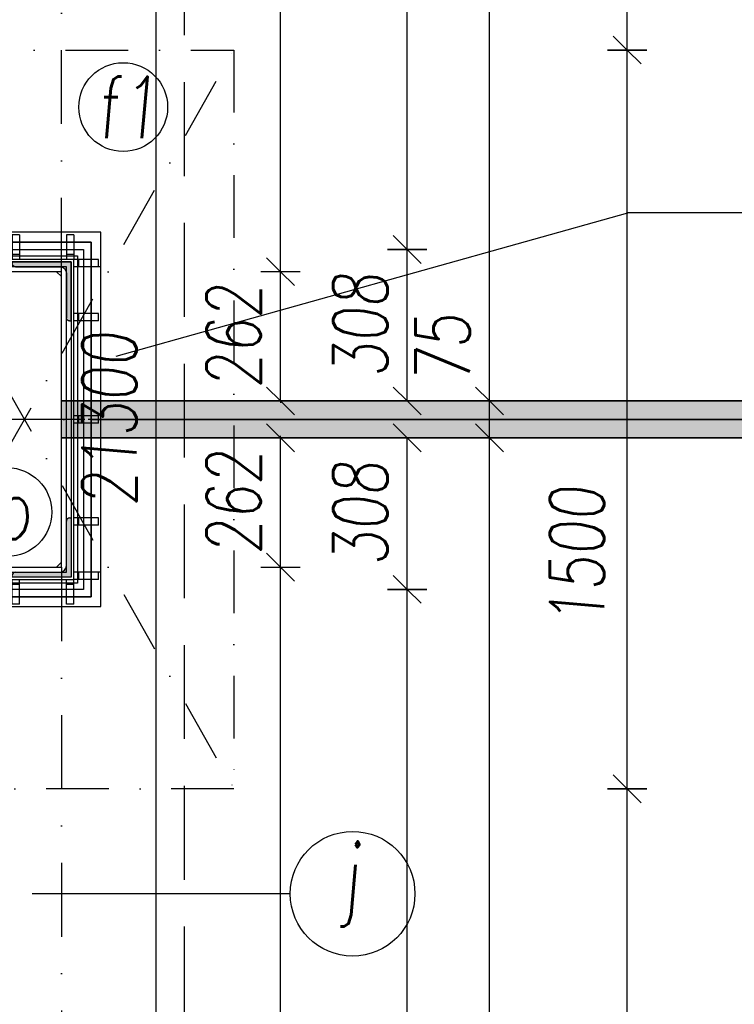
# Model space of a CAD drawing. Header units: millimetres. Extents: x 247761 to 294611, y 172579 to 236863.
# Tile 109 of 256: x 250576 to 252026, y 185268 to 187267. Entities that reach past the tile are written whole.
import ezdxf

# ---------------------------------------------------------------- set-up
doc = ezdxf.new("R2010")
doc.units = ezdxf.units.MM
for name, pattern in [('CK_Čerchovaná 50', [6, 3, -1.5, 0, -1.5]), ('DASHDOTX2', [2, 1, -0.5, 0, -0.5]), ('ČERCHOVANÁ', [25.4, 12.7, -6.35, 0, -6.35]), ('ČÁRKOVANÁ', [19.05, 12.7, -6.35])]:
    doc.linetypes.add(name, pattern=pattern)
for name, color, linetype in [('BOURÁNÍ PODLAHY', 30, 'Continuous'), ('HU-obrys', 3, 'Continuous'), ('HU-ocel pohled', 9, 'Continuous'), ('HU-ocel rez', 140, 'Continuous'), ('HU-osy', 7, 'DASHDOTX2'), ('HU-slaba odstin sedi 254', 254, 'Continuous'), ('KOTY', 7, 'Continuous'), ('KOTY 50', 7, 'Continuous'), ('KOTY-DVERE', 8, 'Continuous'), ('KÓTY BOURÁNÍ', 7, 'Continuous'), ('NOVA', 240, 'Continuous'), ('NOVÁ TENKÁ', 240, 'Continuous'), ('NOVÁ TLUSTÁ', 240, 'Continuous'), ('OSY', 7, 'Continuous'), ('TENKA', 4, 'Continuous'), ('ŠRAFA', 253, 'Continuous')]:
    doc.layers.add(name, color=color, linetype=linetype)
doc.layers.add('PLOCHY K PRONÁJMU', color=200, linetype='Continuous', plot=False)
doc.layers.add('PLOCHY_MISTNOSTI', color=180, linetype='Continuous', plot=False)
doc.styles.add('CS-ROMANS', font='romans.shx', dxfattribs={"width": 0.75, "oblique": 5})
doc.dimstyles.new('A_KÓTA_50', dxfattribs={"dimtxt": 110, "dimasz": 2, "dimexe": 100, "dimexo": 1500, "dimgap": 40, "dimtad": 1, "dimrnd": 1, "dimdsep": 46, "dimtxsty": 'CS-ROMANS', "dimblk": 'KOT_CARA20', "dimcen": 45, "dimse1": 1, "dimse2": 1, "dimclrd": 256, "dimclre": 256, "dimclrt": 256, "dimadec": 0, "dimazin": 0, "dimtfac": 1, "dimtix": 1, "dimtmove": 2, "dimatfit": 3, "dimldrblk": 'OBLIQUE', "dimfxl": 0, "dimtolj": 1, "dimarcsym": 0})

# ---------------------------------------------------------------- blocks, each defined once
blk = doc.blocks.new('NOVÁ PODLAHA')
at = {"layer": 'NOVA', "linetype": 'ČÁRKOVANÁ', "ltscale": 15}
blk.add_lwpolyline([(750, 22050), (24950, 22050), (24950, 750), (750, 750)], close=True, dxfattribs=at)
blk = doc.blocks.new('KOT_CARA20')
for p, q in [((0, 20), (0, -20)), ((0, 0), (14.14, 14.14)), ((0, 0), (-14.14, -14.14))]:
    blk.add_line(p, q)
blk = doc.blocks.new('*D269')
at = {"layer": 'Defpoints', "color": 0, "ltscale": 5, "transparency": 16777216}
for p in [(251529.4, 186417.8), (251693.1, 186417.8), (251699.6, 181692.8)]:
    blk.add_point(p, dxfattribs=at)
at = {"layer": 'KOTY 50', "lineweight": -2, "ltscale": 5, "transparency": 16777216}
blk.add_line((251529.4, 181694.8), (251529.4, 186415.8), dxfattribs=at)
at = {"layer": 'KOTY 50', "lineweight": -2, "ltscale": 5, "transparency": 16777216, "xscale": 2, "yscale": 2, "zscale": 2}
for p, rotation in [((251529.4, 186417.8), 90), ((251529.4, 181692.8), 270)]:
    blk.add_blockref('KOT_CARA20', p, dxfattribs=dict(at, rotation=rotation))
at = {"layer": 'KOTY 50', "ltscale": 5, "transparency": 16777216, "insert": (251434.4, 184055.3), "char_height": 110, "attachment_point": 5, "rotation": 90, "style": 'CS-ROMANS'}
blk.add_mtext('\\A1;4725', dxfattribs=at)
blk = doc.blocks.new('_OBLIQUE')
at = {"color": 0, "linetype": 'ByBlock', "ltscale": 15}
blk.add_line((-0.5, -0.5), (0.5, 0.5), dxfattribs=at)
blk = doc.blocks.new('*D270')
at = {"layer": 'Defpoints', "color": 0, "ltscale": 5, "transparency": 16777216}
for p in [(251529.4, 186492.8), (251685.8, 186492.8), (251693.1, 186417.8)]:
    blk.add_point(p, dxfattribs=at)
at = {"layer": 'KOTY 50', "lineweight": -2, "ltscale": 5, "transparency": 16777216}
for p, q in [((251529.4, 186494.8), (251529.4, 186496.8)), ((251529.4, 186417.8), (251529.4, 186492.8)), ((251529.4, 186415.8), (251529.4, 186413.8))]:
    blk.add_line(p, q, dxfattribs=at)
at = {"layer": 'KOTY 50', "lineweight": -2, "ltscale": 5, "transparency": 16777216, "xscale": 2, "yscale": 2, "zscale": 2}
for p, rotation in [((251529.4, 186492.8), 270), ((251529.4, 186417.8), 90)]:
    blk.add_blockref('KOT_CARA20', p, dxfattribs=dict(at, rotation=rotation))
at = {"layer": 'KOTY 50', "ltscale": 5, "transparency": 16777216, "insert": (251434.4, 186598.8), "char_height": 110, "attachment_point": 5, "rotation": 90, "style": 'CS-ROMANS'}
blk.add_mtext('\\A1;75', dxfattribs=at)
blk = doc.blocks.new('*D271')
at = {"layer": 'Defpoints', "color": 0, "ltscale": 5, "transparency": 16777216}
for p in [(251529.4, 191217.8), (251652.3, 191217.8), (251685.8, 186492.8)]:
    blk.add_point(p, dxfattribs=at)
at = {"layer": 'KOTY 50', "lineweight": -2, "ltscale": 5, "transparency": 16777216}
blk.add_line((251529.4, 186494.8), (251529.4, 191215.8), dxfattribs=at)
at = {"layer": 'KOTY 50', "lineweight": -2, "ltscale": 5, "transparency": 16777216, "xscale": 2, "yscale": 2, "zscale": 2}
for p, rotation in [((251529.4, 191217.8), 90), ((251529.4, 186492.8), 270)]:
    blk.add_blockref('KOT_CARA20', p, dxfattribs=dict(at, rotation=rotation))
at = {"layer": 'KOTY 50', "ltscale": 5, "transparency": 16777216, "insert": (251434.4, 188855.3), "char_height": 110, "attachment_point": 5, "rotation": 90, "style": 'CS-ROMANS'}
blk.add_mtext('\\A1;4725', dxfattribs=at)
blk = doc.blocks.new('*D280')
at = {"layer": 'Defpoints', "color": 0, "ltscale": 5, "transparency": 16777216}
for p in [(250660.5, 186155.3), (251105.1, 186155.3), (250599.4, 181955.3)]:
    blk.add_point(p, dxfattribs=at)
at = {"layer": 'KOTY 50', "lineweight": -2, "ltscale": 5, "transparency": 16777216}
blk.add_line((251105.1, 181957.3), (251105.1, 186153.3), dxfattribs=at)
at = {"layer": 'KOTY 50', "lineweight": -2, "ltscale": 5, "transparency": 16777216, "xscale": 2, "yscale": 2, "zscale": 2}
for p, rotation in [((251105.1, 186155.3), 90), ((251105.1, 181955.3), 270)]:
    blk.add_blockref('KOT_CARA20', p, dxfattribs=dict(at, rotation=rotation))
at = {"layer": 'KOTY 50', "ltscale": 5, "transparency": 16777216, "insert": (251010.1, 184055.3), "char_height": 110, "attachment_point": 5, "rotation": 90, "style": 'CS-ROMANS'}
blk.add_mtext('\\A1;4200', dxfattribs=at)
blk = doc.blocks.new('*D281')
at = {"layer": 'Defpoints', "color": 0, "ltscale": 5, "transparency": 16777216}
for p in [(250779.1, 186417.8), (251105.1, 186417.8), (250660.5, 186155.3)]:
    blk.add_point(p, dxfattribs=at)
at = {"layer": 'KOTY 50', "lineweight": -2, "ltscale": 5, "transparency": 16777216}
for p, q in [((251105.1, 186419.8), (251105.1, 186421.8)), ((251105.1, 186155.3), (251105.1, 186417.8)), ((251105.1, 186153.3), (251105.1, 186151.3))]:
    blk.add_line(p, q, dxfattribs=at)
at = {"layer": 'KOTY 50', "lineweight": -2, "ltscale": 5, "transparency": 16777216, "xscale": 2, "yscale": 2, "zscale": 2}
for p, rotation in [((251105.1, 186417.8), 270), ((251105.1, 186155.3), 90)]:
    blk.add_blockref('KOT_CARA20', p, dxfattribs=dict(at, rotation=rotation))
at = {"layer": 'KOTY 50', "ltscale": 5, "transparency": 16777216, "insert": (251010.1, 186286.5), "char_height": 110, "attachment_point": 5, "rotation": 90, "style": 'CS-ROMANS'}
blk.add_mtext('\\A1;262', dxfattribs=at)
blk = doc.blocks.new('*D282')
at = {"layer": 'Defpoints', "color": 0, "ltscale": 5, "transparency": 16777216}
for p in [(250660.5, 186755.3), (251105.1, 186755.3), (250660.5, 186492.8)]:
    blk.add_point(p, dxfattribs=at)
at = {"layer": 'KOTY 50', "lineweight": -2, "ltscale": 5, "transparency": 16777216}
for p, q in [((251105.1, 186757.3), (251105.1, 186759.3)), ((251105.1, 186492.8), (251105.1, 186755.3)), ((251105.1, 186490.8), (251105.1, 186488.8))]:
    blk.add_line(p, q, dxfattribs=at)
at = {"layer": 'KOTY 50', "lineweight": -2, "ltscale": 5, "transparency": 16777216, "xscale": 2, "yscale": 2, "zscale": 2}
for p, rotation in [((251105.1, 186755.3), 270), ((251105.1, 186492.8), 90)]:
    blk.add_blockref('KOT_CARA20', p, dxfattribs=dict(at, rotation=rotation))
at = {"layer": 'KOTY 50', "ltscale": 5, "transparency": 16777216, "insert": (251010.1, 186624), "char_height": 110, "attachment_point": 5, "rotation": 90, "style": 'CS-ROMANS'}
blk.add_mtext('\\A1;262', dxfattribs=at)
blk = doc.blocks.new('*D283')
at = {"layer": 'Defpoints', "color": 0, "ltscale": 5, "transparency": 16777216}
for p in [(250660.5, 190955.3), (251105.1, 190955.3), (250660.5, 186755.3)]:
    blk.add_point(p, dxfattribs=at)
at = {"layer": 'KOTY 50', "lineweight": -2, "ltscale": 5, "transparency": 16777216}
blk.add_line((251105.1, 186757.3), (251105.1, 190953.3), dxfattribs=at)
at = {"layer": 'KOTY 50', "lineweight": -2, "ltscale": 5, "transparency": 16777216, "xscale": 2, "yscale": 2, "zscale": 2}
for p, rotation in [((251105.1, 190955.3), 90), ((251105.1, 186755.3), 270)]:
    blk.add_blockref('KOT_CARA20', p, dxfattribs=dict(at, rotation=rotation))
at = {"layer": 'KOTY 50', "ltscale": 5, "transparency": 16777216, "insert": (251010.1, 188855.3), "char_height": 110, "attachment_point": 5, "rotation": 90, "style": 'CS-ROMANS'}
blk.add_mtext('\\A1;4200', dxfattribs=at)
blk = doc.blocks.new('*D647')
at = {"layer": 'Defpoints', "color": 0, "ltscale": 5, "transparency": 16777216}
for p in [(250852.5, 197105.3), (250981.9, 197105.3), (250821.8, 175805.3)]:
    blk.add_point(p, dxfattribs=at)
at = {"layer": 'KOTY 50', "lineweight": -2, "ltscale": 5, "transparency": 16777216}
blk.add_line((250852.5, 175807.3), (250852.5, 197103.3), dxfattribs=at)
at = {"layer": 'KOTY 50', "lineweight": -2, "ltscale": 5, "transparency": 16777216, "xscale": 2, "yscale": 2, "zscale": 2}
for p, rotation in [((250852.5, 197105.3), 90), ((250852.5, 175805.3), 270)]:
    blk.add_blockref('KOT_CARA20', p, dxfattribs=dict(at, rotation=rotation))
at = {"layer": 'KOTY 50', "ltscale": 5, "transparency": 16777216, "insert": (250757.5, 186455.3), "char_height": 110, "attachment_point": 5, "rotation": 90, "style": 'CS-ROMANS'}
blk.add_mtext('\\A1;21300', dxfattribs=at)
blk = doc.blocks.new('A$C657B7939')
at = {"layer": 'HU-slaba odstin sedi 254'}
h = blk.add_hatch(color=256, dxfattribs=at)
h.dxf.hatch_style = 1
h.paths.add_polyline_path([(0.01, 0.1135, 0.414214), (0.0035, 0.12), (0, 0.12), (0, 0), (0.12, 0), (0.12, 0.0035, 0.414214), (0.1135, 0.01), (0.023, 0.01, -0.414214), (0.01, 0.023)])
for p, q in [((0, 0.12), (0.0035, 0.12)), ((0, 0), (0, 0.12)), ((0.01, 0.1135), (0.01, 0.023)), ((0.023, 0.01), (0.1135, 0.01)), ((0.12, 0.0035), (0.12, 0)), ((0.12, 0), (0, 0))]:
    blk.add_line(p, q)
for centre, radius, start, end in [((0.0035, 0.1135), 0.0065, 0, 90), ((0.023, 0.023), 0.013, 180, 270), ((0.1135, 0.0035), 0.0065, 0, 90)]:
    blk.add_arc(centre, radius, start, end)
blk = doc.blocks.new('ztužení sloupů 2')
at = {"layer": 'HU-obrys', "ltscale": 100}
blk.add_lwpolyline([(141108.3, 177277.9), (141108.3, 176697.9), (141118.3, 176687.9), (141498.3, 176687.9), (141508.3, 176697.9), (141508.3, 177277.9), (141498.3, 177287.9), (141118.3, 177287.9)], close=True, dxfattribs=at)
at = {"layer": 'HU-ocel pohled'}
for p, q in [((141083.3, 177362.9), (141083.3, 177312.9)), ((141098.3, 177362.9), (141083.3, 177362.9)), ((141098.3, 177362.9), (141098.3, 177312.9)), ((141193, 177362.9), (141193, 177312.9)), ((141193, 177362.9), (141208, 177362.9)), ((141208, 177362.9), (141208, 177312.9)), ((141408, 177362.9), (141408, 177312.9)), ((141423, 177362.9), (141408, 177362.9)), ((141423, 177362.9), (141423, 177312.9)), ((141518.3, 177362.9), (141518.3, 177312.9)), ((141533.3, 177362.9), (141518.3, 177362.9)), ((141533.3, 177362.9), (141533.3, 177312.9)), ((141033.3, 177312.9), (141083.3, 177312.9)), ((141033.3, 177297.9), (141033.3, 177312.9)), ((141073.3, 177297.9), (141073.3, 177312.9)), ((141098.3, 177322.9), (141083.3, 177322.9)), ((141193, 177322.9), (141208, 177322.9)), ((141423, 177322.9), (141408, 177322.9)), ((141533.3, 177322.9), (141518.3, 177322.9)), ((141583.3, 177312.9), (141533.3, 177312.9)), ((141543.3, 177297.9), (141543.3, 177312.9)), ((141583.3, 177297.9), (141583.3, 177312.9)), ((141028, 177297.9), (141083.3, 177297.9)), ((141588, 177297.9), (141533.3, 177297.9)), ((141033.3, 177202.5), (141083.3, 177202.5)), ((141033.3, 177187.5), (141033.3, 177202.5)), ((141073.3, 177187.5), (141073.3, 177202.5)), ((141583.3, 177202.9), (141533.3, 177202.9)), ((141543.3, 177187.9), (141543.3, 177202.9)), ((141583.3, 177187.9), (141583.3, 177202.9)), ((141033.3, 177187.5), (141083.3, 177187.5)), ((141583.3, 177187.9), (141533.3, 177187.9)), ((141033.3, 176995.4), (141083.3, 176995.4)), ((141033.3, 176980.4), (141033.3, 176995.4)), ((141073.3, 176980.4), (141073.3, 176995.4)), ((141583.3, 176995.4), (141533.3, 176995.4)), ((141543.3, 176980.4), (141543.3, 176995.4)), ((141583.3, 176980.4), (141583.3, 176995.4)), ((141033.3, 176980.4), (141083.3, 176980.4)), ((141583.3, 176980.4), (141533.3, 176980.4)), ((141033.3, 176788.2), (141083.3, 176788.2)), ((141033.3, 176773.2), (141033.3, 176788.2)), ((141033.3, 176773.2), (141083.3, 176773.2)), ((141073.3, 176773.2), (141073.3, 176788.2)), ((141583.3, 176787.9), (141533.3, 176787.9)), ((141583.3, 176772.9), (141533.3, 176772.9)), ((141543.3, 176772.9), (141543.3, 176787.9)), ((141583.3, 176772.9), (141583.3, 176787.9)), ((141028, 176677.9), (141083.3, 176677.9)), ((141033.3, 176662.9), (141033.3, 176677.9)), ((141073.3, 176662.9), (141073.3, 176677.9)), ((141588, 176677.9), (141533.3, 176677.9)), ((141543.3, 176662.9), (141543.3, 176677.9)), ((141583.3, 176662.9), (141583.3, 176677.9)), ((141033.3, 176662.9), (141083.3, 176662.9)), ((141083.3, 176612.9), (141083.3, 176662.9)), ((141098.3, 176652.9), (141083.3, 176652.9)), ((141098.3, 176612.9), (141098.3, 176662.9)), ((141193, 176612.9), (141193, 176662.9)), ((141193, 176652.9), (141208, 176652.9)), ((141208, 176612.9), (141208, 176662.9)), ((141408, 176612.9), (141408, 176662.9)), ((141423, 176652.9), (141408, 176652.9)), ((141423, 176612.9), (141423, 176662.9)), ((141518.3, 176612.9), (141518.3, 176662.9)), ((141533.3, 176652.9), (141518.3, 176652.9)), ((141533.3, 176612.9), (141533.3, 176662.9)), ((141583.3, 176662.9), (141533.3, 176662.9)), ((141098.3, 176612.9), (141083.3, 176612.9)), ((141193, 176612.9), (141208, 176612.9)), ((141423, 176612.9), (141408, 176612.9)), ((141533.3, 176612.9), (141518.3, 176612.9))]:
    blk.add_line(p, q, dxfattribs=at)
for points in [[(141028, 177367.9), (141028, 176607.9), (141588, 176607.9), (141588, 177367.9)], [(141083.3, 177312.9), (141083.3, 176662.9), (141533.3, 176662.9), (141533.3, 177312.9)], [(141098.3, 177297.9), (141098.3, 176677.9), (141518.3, 176677.9), (141518.3, 177297.9)]]:
    blk.add_lwpolyline(points, close=True, dxfattribs=at)
at = {"layer": 'HU-osy', "ltscale": 100}
for p, q in [((141308.3, 176604.2), (141308.3, 177371.5)), ((141662.8, 176987.9), (140895.4, 176987.9))]:
    blk.add_line(p, q, dxfattribs=at)
at = {"layer": 'KÓTY BOURÁNÍ'}
blk.add_circle((141398.5, 176799.7), 90.1, dxfattribs=at)
at = {"layer": 'NOVÁ TLUSTÁ', "ltscale": 5}
for points in [[(141063.3, 177332.9), (141553.3, 177332.9), (141553.3, 176642.9), (141063.3, 176642.9)], [(141075.8, 177320.4), (141540.8, 177320.4), (141540.8, 176655.4), (141075.8, 176655.4)], [(141088.3, 177307.9), (141528.3, 177307.9), (141528.3, 176667.9), (141088.3, 176667.9)]]:
    blk.add_lwpolyline(points, close=True, dxfattribs=at)
at = {"layer": 'HU-ocel rez', "ltscale": 30}
for p, xscale, yscale, rotation in [((141088.3, 177307.9), 1000, 1000, 270), ((141528.3, 177307.9), -1000.000000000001, 1000.000000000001, 90), ((141088.3, 176667.9), -1000, 1000, 270), ((141528.3, 176667.9), 1000.000000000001, 1000.000000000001, 90)]:
    blk.add_blockref('A$C657B7939', p, dxfattribs=dict(at, xscale=xscale, yscale=yscale, rotation=rotation))
at = {"layer": 'KÓTY BOURÁNÍ', "insert": (141371.2, 176807.2), "char_height": 125, "width": 78.647, "attachment_point": 4, "style": 'CS-ROMANS'}
blk.add_mtext('\\A1;b', dxfattribs=at)
blk = doc.blocks.new('*D539')
at = {"layer": 'Defpoints', "color": 0, "ltscale": 5, "transparency": 16777216}
for p in [(251010.5, 185705.3), (251809, 185705.3), (251010.5, 182405.3)]:
    blk.add_point(p, dxfattribs=at)
at = {"layer": 'KOTY 50', "lineweight": -2, "ltscale": 5, "transparency": 16777216}
blk.add_line((251809, 182407.3), (251809, 185703.3), dxfattribs=at)
at = {"layer": 'KOTY 50', "lineweight": -2, "ltscale": 5, "transparency": 16777216, "xscale": 2, "yscale": 2, "zscale": 2}
for p, rotation in [((251809, 185705.3), 90), ((251809, 182405.3), 270)]:
    blk.add_blockref('KOT_CARA20', p, dxfattribs=dict(at, rotation=rotation))
at = {"layer": 'KOTY 50', "ltscale": 5, "transparency": 16777216, "insert": (251714, 184055.3), "char_height": 110, "attachment_point": 5, "rotation": 90, "style": 'CS-ROMANS'}
blk.add_mtext('\\A1;3300', dxfattribs=at)
blk = doc.blocks.new('*D540')
at = {"layer": 'Defpoints', "color": 0, "ltscale": 5, "transparency": 16777216}
for p in [(251010.5, 187205.3), (251809, 187205.3), (251010.5, 185705.3)]:
    blk.add_point(p, dxfattribs=at)
at = {"layer": 'KOTY 50', "lineweight": -2, "ltscale": 5, "transparency": 16777216}
blk.add_line((251809, 185707.3), (251809, 187203.3), dxfattribs=at)
at = {"layer": 'KOTY 50', "lineweight": -2, "ltscale": 5, "transparency": 16777216, "xscale": 2, "yscale": 2, "zscale": 2}
for p, rotation in [((251809, 187205.3), 90), ((251809, 185705.3), 270)]:
    blk.add_blockref('KOT_CARA20', p, dxfattribs=dict(at, rotation=rotation))
at = {"layer": 'KOTY 50', "ltscale": 5, "transparency": 16777216, "insert": (251707, 186177.7), "char_height": 110, "attachment_point": 5, "rotation": 90, "style": 'CS-ROMANS'}
blk.add_mtext('\\A1;1500', dxfattribs=at)
blk = doc.blocks.new('*D541')
at = {"layer": 'Defpoints', "color": 0, "ltscale": 5, "transparency": 16777216}
for p in [(251010.5, 190505.3), (251809, 190505.3), (251010.5, 187205.3)]:
    blk.add_point(p, dxfattribs=at)
at = {"layer": 'KOTY 50', "lineweight": -2, "ltscale": 5, "transparency": 16777216}
blk.add_line((251809, 187207.3), (251809, 190503.3), dxfattribs=at)
at = {"layer": 'KOTY 50', "lineweight": -2, "ltscale": 5, "transparency": 16777216, "xscale": 2, "yscale": 2, "zscale": 2}
for p, rotation in [((251809, 190505.3), 90), ((251809, 187205.3), 270)]:
    blk.add_blockref('KOT_CARA20', p, dxfattribs=dict(at, rotation=rotation))
at = {"layer": 'KOTY 50', "ltscale": 5, "transparency": 16777216, "insert": (251714, 188855.3), "char_height": 110, "attachment_point": 5, "rotation": 90, "style": 'CS-ROMANS'}
blk.add_mtext('\\A1;3300', dxfattribs=at)
blk = doc.blocks.new('*D599')
at = {"layer": 'Defpoints', "color": 0, "ltscale": 5, "transparency": 16777216}
for p in [(250705.5, 186110.3), (251362.2, 186110.3), (250705.5, 182000.3)]:
    blk.add_point(p, dxfattribs=at)
at = {"layer": 'KOTY 50', "lineweight": -2, "ltscale": 5, "transparency": 16777216}
blk.add_line((251362.2, 182002.3), (251362.2, 186108.3), dxfattribs=at)
at = {"layer": 'KOTY 50', "lineweight": -2, "ltscale": 5, "transparency": 16777216, "xscale": 2, "yscale": 2, "zscale": 2}
for p, rotation in [((251362.2, 186110.3), 90), ((251362.2, 182000.3), 270)]:
    blk.add_blockref('KOT_CARA20', p, dxfattribs=dict(at, rotation=rotation))
at = {"layer": 'KOTY 50', "ltscale": 5, "transparency": 16777216, "insert": (251267.2, 184055.3), "char_height": 110, "attachment_point": 5, "rotation": 90, "style": 'CS-ROMANS'}
blk.add_mtext('\\A1;4110', dxfattribs=at)
blk = doc.blocks.new('*D600')
at = {"layer": 'Defpoints', "color": 0, "ltscale": 5, "transparency": 16777216}
for p in [(251248.8, 186417.8), (251362.2, 186417.8), (250705.5, 186110.3)]:
    blk.add_point(p, dxfattribs=at)
at = {"layer": 'KOTY 50', "lineweight": -2, "ltscale": 5, "transparency": 16777216}
blk.add_line((251362.2, 186112.3), (251362.2, 186415.8), dxfattribs=at)
at = {"layer": 'KOTY 50', "lineweight": -2, "ltscale": 5, "transparency": 16777216, "xscale": 2, "yscale": 2, "zscale": 2}
for p, rotation in [((251362.2, 186417.8), 90), ((251362.2, 186110.3), 270)]:
    blk.add_blockref('KOT_CARA20', p, dxfattribs=dict(at, rotation=rotation))
at = {"layer": 'KOTY 50', "ltscale": 5, "transparency": 16777216, "insert": (251267.2, 186264), "char_height": 110, "attachment_point": 5, "rotation": 90, "style": 'CS-ROMANS'}
blk.add_mtext('\\A1;308', dxfattribs=at)
blk = doc.blocks.new('*D601')
at = {"layer": 'Defpoints', "color": 0, "ltscale": 5, "transparency": 16777216}
for p in [(250705.5, 186800.3), (251362.2, 186800.3), (250825.3, 186492.8)]:
    blk.add_point(p, dxfattribs=at)
at = {"layer": 'KOTY 50', "lineweight": -2, "ltscale": 5, "transparency": 16777216}
blk.add_line((251362.2, 186494.8), (251362.2, 186798.3), dxfattribs=at)
at = {"layer": 'KOTY 50', "lineweight": -2, "ltscale": 5, "transparency": 16777216, "xscale": 2, "yscale": 2, "zscale": 2}
for p, rotation in [((251362.2, 186800.3), 90), ((251362.2, 186492.8), 270)]:
    blk.add_blockref('KOT_CARA20', p, dxfattribs=dict(at, rotation=rotation))
at = {"layer": 'KOTY 50', "ltscale": 5, "transparency": 16777216, "insert": (251267.2, 186646.5), "char_height": 110, "attachment_point": 5, "rotation": 90, "style": 'CS-ROMANS'}
blk.add_mtext('\\A1;308', dxfattribs=at)
blk = doc.blocks.new('*D602')
at = {"layer": 'Defpoints', "color": 0, "ltscale": 5, "transparency": 16777216}
for p in [(250705.5, 190910.3), (251362.2, 190910.3), (250705.5, 186800.3)]:
    blk.add_point(p, dxfattribs=at)
at = {"layer": 'KOTY 50', "lineweight": -2, "ltscale": 5, "transparency": 16777216}
blk.add_line((251362.2, 186802.3), (251362.2, 190908.3), dxfattribs=at)
at = {"layer": 'KOTY 50', "lineweight": -2, "ltscale": 5, "transparency": 16777216, "xscale": 2, "yscale": 2, "zscale": 2}
for p, rotation in [((251362.2, 190910.3), 90), ((251362.2, 186800.3), 270)]:
    blk.add_blockref('KOT_CARA20', p, dxfattribs=dict(at, rotation=rotation))
at = {"layer": 'KOTY 50', "ltscale": 5, "transparency": 16777216, "insert": (251267.2, 188855.3), "char_height": 110, "attachment_point": 5, "rotation": 90, "style": 'CS-ROMANS'}
blk.add_mtext('\\A1;4110', dxfattribs=at)

msp = doc.modelspace()

# ---------------------------------------------------------------- hatches: boundary and pattern name
at = {"layer": 'ŠRAFA', "ltscale": 5}
h = msp.add_hatch(dxfattribs=at)
h.set_pattern_fill('ANSI36', color=256, scale=10)
h.paths.add_polyline_path([(250660.517, 186492.759), (256510.517, 186492.759), (256510.517, 186417.759), (250660.517, 186417.759)])

# ---------------------------------------------------------------- linework, layer by layer
at = {"layer": 'BOURÁNÍ PODLAHY', "color": 6, "linetype": 'ČERCHOVANÁ', "ltscale": 10}
for p, q in [((250160.517, 185705.259), (251010.517, 187205.259)), ((250160.517, 187205.259), (251010.517, 185705.259))]:
    msp.add_line(p, q, dxfattribs=at)
msp.add_lwpolyline([(250160.517, 187205.259), (251010.517, 187205.259), (251010.517, 185705.259), (250160.517, 185705.259)], close=True, dxfattribs=at)
at = {"layer": 'KOTY'}
for p in [(250771.557, 186583.972), (254295.534, 186875.083)]:
    msp.add_line(p, (251810.144, 186875.083), dxfattribs=at)
at = {"layer": 'KOTY-DVERE', "ltscale": 5}
msp.add_line((251125.002, 185492.247), (250600.87, 185492.247), dxfattribs=at)
at = {"layer": 'KOTY-DVERE'}
msp.add_circle((251251.558, 185492.247), 126.556, dxfattribs=at)
at = {"layer": 'KÓTY BOURÁNÍ', "color": 6}
msp.add_circle((250785.777, 187089.442), 90.135, dxfattribs=at)
at = {"layer": 'NOVÁ TENKÁ'}
for points in [[(250660.517, 186492.759), (256510.517, 186492.759)], [(250660.517, 186417.759), (256510.517, 186417.759)]]:
    msp.add_lwpolyline(points, dxfattribs=at)
at = {"layer": 'NOVÁ TLUSTÁ', "ltscale": 5}
msp.add_lwpolyline([(250660.517, 186492.759), (256510.517, 186492.759), (256510.517, 186417.759), (250660.517, 186417.759)], close=True, dxfattribs=at)
at = {"layer": 'OSY', "linetype": 'ČERCHOVANÁ', "ltscale": 25}
msp.add_line((276747.073, 186455.259), (249108.101, 186455.259), dxfattribs=at)
at = {"layer": 'PLOCHY K PRONÁJMU', "ltscale": 5}
for points in [[(256910.517, 191455.259), (256510.517, 191455.259), (256510.517, 191055.259), (256710.517, 191055.259), (256710.517, 186655.259), (256510.517, 186655.259), (256510.517, 186455.259), (250720.517, 186455.259), (250720.517, 186815.259), (250210.517, 186815.259), (250210.517, 190895.259), (250720.517, 190895.259), (250720.517, 191615.259), (250210.517, 191615.259), (250210.517, 195699.259)], [(256970.517, 177215.259), (256450.517, 177215.259), (256450.517, 176495.259), (256970.517, 176495.259), (256710.517, 175105.259), (250210.517, 175105.259), (250210.517, 176499.259), (250716.517, 176499.259), (250716.517, 177211.259), (250210.517, 177211.259), (250210.517, 181295.259), (250720.517, 181295.259), (250720.517, 182015.259), (250210.517, 182015.259), (250210.517, 186095.259), (250720.517, 186095.259), (250720.517, 186455.259), (256510.517, 186455.259), (256510.517, 186255.259), (256710.517, 186255.259), (256710.517, 181855.259), (256510.517, 181855.259), (256510.517, 181455.259), (256910.517, 181455.259)]]:
    msp.add_lwpolyline(points, dxfattribs=at)
at = {"layer": 'PLOCHY K PRONÁJMU', "color": 70, "ltscale": 5}
msp.add_lwpolyline([(250200.517, 186815.259), (250720.517, 186815.259), (250720.517, 186095.259), (250200.517, 186095.259)], close=True, dxfattribs=at)
at = {"layer": 'PLOCHY_MISTNOSTI', "ltscale": 5}
for points in [[(250160.517, 191017.759), (250260.517, 191017.759), (250260.517, 190955.259), (250660.517, 190955.259), (250660.517, 191217.759), (256510.517, 191217.759), (256510.517, 191055.259), (256710.517, 191055.259), (256710.517, 186655.259), (256510.517, 186655.259), (256510.517, 186492.759), (250660.517, 186492.759), (250660.517, 186755.259), (250260.517, 186755.259), (250260.517, 186692.759), (250160.517, 186692.759), (250160.517, 191017.759)], [(250160.517, 186217.759), (250260.517, 186217.759), (250260.517, 186155.259), (250660.517, 186155.259), (250660.517, 186417.759), (256510.517, 186417.759), (256510.517, 186255.259), (256710.517, 186255.259), (256710.517, 181855.259), (256510.517, 181855.259), (256510.517, 181692.759), (250660.518, 181692.759), (250660.517, 181955.259), (250260.517, 181955.259), (250260.517, 181892.759), (250160.517, 181892.759), (250160.517, 186217.759)]]:
    msp.add_lwpolyline(points, close=True, dxfattribs=at)
at = {"layer": 'TENKA', "linetype": 'CK_Čerchovaná 50', "ltscale": 50}
for p, q in [((250660.517, 186755.259), (250660.517, 190955.259)), ((250660.517, 186155.259), (250660.517, 181955.259))]:
    msp.add_line(p, q, dxfattribs=at)

# ---------------------------------------------------------------- block references
at = {"layer": 'KOTY'}
msp.add_blockref('NOVÁ PODLAHA', (250160.517, 175055.259), dxfattribs=at)
at = {"layer": 'KOTY 50'}
msp.add_blockref('ztužení sloupů 2', (109152.19, 9467.4), dxfattribs=at)

# ---------------------------------------------------------------- texts
at = {"layer": 'KOTY-DVERE', "insert": (251246.356, 185509.148), "char_height": 125, "attachment_point": 5, "style": 'CS-ROMANS'}
msp.add_mtext_dynamic_manual_height_columns('j', width=141.62944, gutter_width=12.5, heights=[0], dxfattribs=at)
at = {"layer": 'KÓTY BOURÁNÍ', "color": 6, "insert": (250731.529, 187089.051), "char_height": 125, "attachment_point": 4, "style": 'CS-ROMANS'}
msp.add_mtext('\\A1;f1', dxfattribs=at)

# ---------------------------------------------------------------- dimensions: what is measured, and where the dimension line sits
at = {"layer": 'KOTY 50', "ltscale": 5}
for base, p1, p2, picture, middle in [((250852.497, 197105.259), (250821.771, 175805.259), (250981.927, 197105.259), '*D647', (250757.497, 186455.259)), ((251529.391, 191217.759), (251685.785, 186492.759), (251652.306, 191217.759), '*D271', (251434.391, 188855.259)), ((251105.082, 190955.259), (250660.517, 186755.259), (250660.517, 190955.259), '*D283', (251010.082, 188855.259)), ((251362.228, 190910.259), (250705.517, 186800.259), (250705.517, 190910.259), '*D602', (251267.228, 188855.259)), ((251808.972, 190505.259), (251010.517, 187205.259), (251010.517, 190505.259), '*D541', (251713.972, 188855.259)), ((251362.228, 186800.259), (250825.343, 186492.759), (250705.517, 186800.259), '*D601', (251267.228, 186646.509)), ((251105.082, 186755.259), (250660.517, 186492.759), (250660.517, 186755.259), '*D282', (251010.082, 186624.009)), ((251105.082, 186417.759), (250660.517, 186155.259), (250779.098, 186417.759), '*D281', (251010.082, 186286.509)), ((251362.228, 186417.759), (250705.517, 186110.259), (251248.838, 186417.759), '*D600', (251267.228, 186264.009)), ((251529.391, 186417.759), (251699.639, 181692.759), (251693.149, 186417.759), '*D269', (251434.391, 184055.259)), ((251105.082, 186155.259), (250599.372, 181955.259), (250660.517, 186155.259), '*D280', (251010.082, 184055.259)), ((251362.228, 186110.259), (250705.517, 182000.259), (250705.517, 186110.259), '*D599', (251267.228, 184055.259)), ((251808.972, 185705.259), (251010.517, 182405.259), (251010.517, 185705.259), '*D539', (251713.972, 184055.259))]:
    dim = msp.add_linear_dim(base=base, p1=p1, p2=p2, angle=90, dimstyle='A_KÓTA_50', dxfattribs=at)
    dim.commit()
    dim.dimension.update_dxf_attribs({"geometry": picture, "text_midpoint": middle})
for base, p1, p2, picture, middle in [((251808.972, 187205.259), (251010.517, 185705.259), (251010.517, 187205.259), '*D540', (251707.027, 186177.699)), ((251529.391, 186492.759), (251693.149, 186417.759), (251685.785, 186492.759), '*D270', (251434.391, 186598.765))]:
    dim = msp.add_linear_dim(base=base, p1=p1, p2=p2, angle=90, dimstyle='A_KÓTA_50', dxfattribs=at)
    dim.commit()
    dim.dimension.update_dxf_attribs({"geometry": picture, "text_midpoint": middle, "dimtype": 128})

doc.saveas('drawing.dxf')
